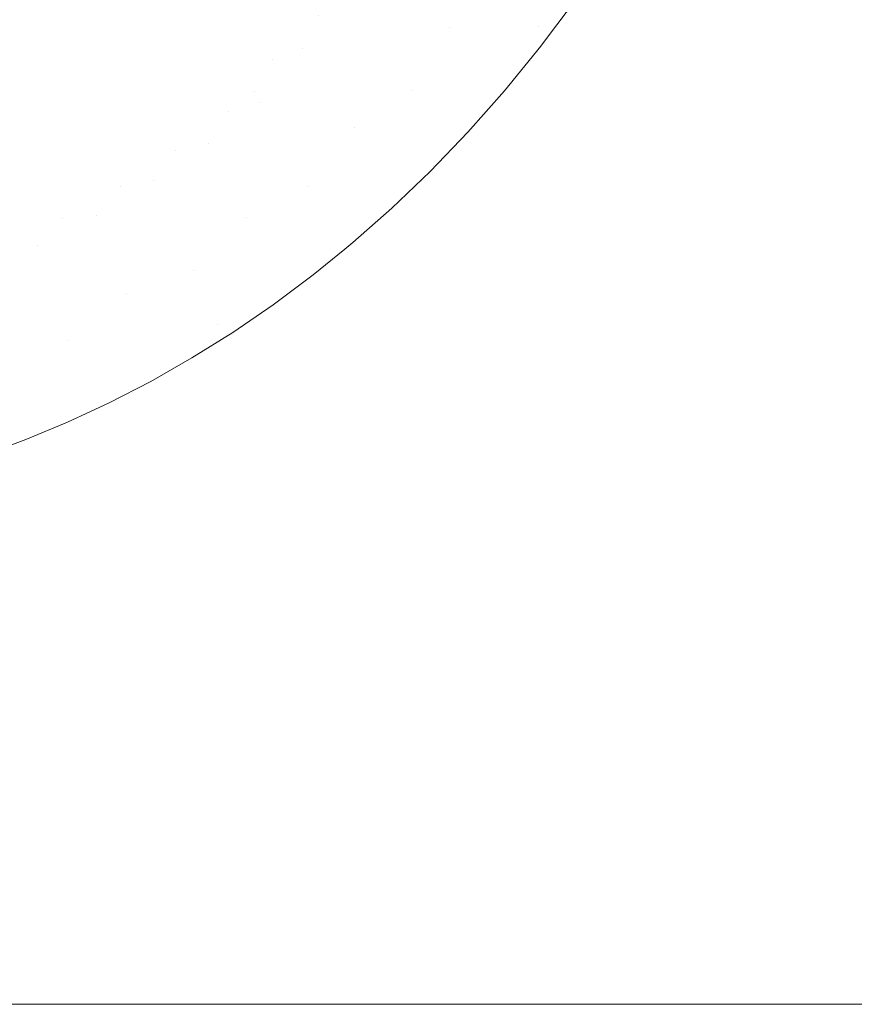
# Model space of a CAD drawing. Header units: centimetres. Extents: x -21.6 to 22.7, y 4.2 to 6.
# Tile 189 of 256: x 7.746 to 7.915, y 4.3 to 4.5. Entities that reach past the tile are written whole.
import ezdxf

# ---------------------------------------------------------------- set-up
doc = ezdxf.new("R2010")
doc.units = ezdxf.units.CM
doc.header["$LTSCALE"] = 2.54
doc.layers.add('Lucido design-1', color=7, linetype='Continuous')

# ---------------------------------------------------------------- blocks, each defined once
blk = doc.blocks.new('Gruppo-3-1')
at = {"color": 7, "linetype": 'Continuous', "lineweight": 9}
blk.add_3dface([(-21.50342, 5.90021, -2276.22217), (-21.50342, 4.30021, -2276.22217), (22.63035, 4.30021, -2276.22217), (22.63035, 5.90021, -2276.22217)], dxfattribs=at)
for points, invisible_edges in [([(22.63035, 5.90021, -2277.02217), (22.63035, 4.30021, -2277.02217), (7.68658, 4.4009, -2277.02217), (7.69526, 4.40179, -2277.02217)], 10), ([(22.63035, 5.90021, -2277.02217), (7.69526, 4.40179, -2277.02217), (7.70079, 4.40259, -2277.02217)], 9), ([(7.70079, 4.40259, -2277.02217), (7.70392, 4.40304, -2277.02217), (22.63035, 5.90021, -2277.02217)], 10), ([(22.63035, 5.90021, -2277.02217), (7.70392, 4.40304, -2277.02217), (7.71256, 4.40467, -2277.02217)], 9), ([(22.63035, 5.90021, -2277.02217), (7.71256, 4.40467, -2277.02217), (7.72118, 4.40666, -2277.02217)], 9), ([(22.63035, 5.90021, -2277.02217), (7.72118, 4.40666, -2277.02217), (7.72978, 4.40904, -2277.02217)], 9), ([(22.63035, 5.90021, -2277.02217), (7.72978, 4.40904, -2277.02217), (7.73835, 4.41179, -2277.02217)], 9), ([(22.63035, 5.90021, -2277.02217), (7.73835, 4.41179, -2277.02217), (7.74689, 4.41493, -2277.02217)], 9), ([(22.63035, 5.90021, -2277.02217), (7.74689, 4.41493, -2277.02217), (7.75539, 4.41846, -2277.02217)], 9), ([(22.63035, 5.90021, -2277.02217), (7.75539, 4.41846, -2277.02217), (7.76006, 4.42063, -2277.02217)], 9), ([(7.76006, 4.42063, -2277.02217), (7.76385, 4.4224, -2277.02217), (22.63035, 5.90021, -2277.02217)], 10), ([(22.63035, 5.90021, -2277.02217), (7.76385, 4.4224, -2277.02217), (7.77227, 4.42674, -2277.02217)], 9), ([(22.63035, 5.90021, -2277.02217), (7.77227, 4.42674, -2277.02217), (7.78063, 4.43151, -2277.02217)], 9), ([(22.63035, 5.90021, -2277.02217), (7.78063, 4.43151, -2277.02217), (7.78892, 4.4367, -2277.02217)], 9), ([(22.63035, 5.90021, -2277.02217), (7.78892, 4.4367, -2277.02217), (7.79714, 4.44232, -2277.02217)], 9), ([(22.63035, 5.90021, -2277.02217), (7.79714, 4.44232, -2277.02217), (7.80528, 4.4484, -2277.02217)], 9), ([(22.63035, 5.90021, -2277.02217), (7.80528, 4.4484, -2277.02217), (7.8117, 4.45362, -2277.02217)], 9), ([(7.8117, 4.45362, -2277.02217), (7.81332, 4.45493, -2277.02217), (22.63035, 5.90021, -2277.02217)], 10), ([(22.63035, 5.90021, -2277.02217), (7.81332, 4.45493, -2277.02217), (7.82124, 4.46193, -2277.02217)], 9), ([(22.63035, 5.90021, -2277.02217), (7.82124, 4.46193, -2277.02217), (7.82903, 4.4694, -2277.02217)], 9), ([(22.63035, 5.90021, -2277.02217), (7.82903, 4.4694, -2277.02217), (7.83667, 4.47735, -2277.02217)], 9), ([(7.83667, 4.47735, -2277.02217), (7.84414, 4.48579, -2277.02217), (22.63035, 5.90021, -2277.02217)], 10), ([(7.84414, 4.48579, -2277.02217), (7.85149, 4.49482, -2277.02217), (22.63035, 5.90021, -2277.02217)], 10), ([(22.63035, 5.90021, -2277.02217), (7.85149, 4.49482, -2277.02217), (7.85284, 4.49663, -2277.02217)], 9), ([(7.85284, 4.49663, -2277.02217), (7.85855, 4.50425, -2277.02217), (22.63035, 5.90021, -2277.02217)], 10), ([(7.85096, 4.49873, -2277.02212), (7.84906, 4.50084, -2277.02197), (7.86507, 4.52396, -2277.02197), (7.86715, 4.52209, -2277.02212)], 15), ([(7.85096, 4.49873, -2277.02212), (7.86715, 4.52209, -2277.02212), (7.86536, 4.51417, -2277.02217), (7.85855, 4.50425, -2277.02217)], 11), ([(7.82429, 4.50914, -2277.01643), (7.81545, 4.49934, -2277.01643), (7.8139, 4.50148, -2277.01538), (7.82264, 4.51117, -2277.01538)], 15), ([(7.83111, 4.5007, -2277.01981), (7.83968, 4.51128, -2277.01981), (7.84153, 4.50922, -2277.02043), (7.83287, 4.49853, -2277.02043)], 15), ([(7.82596, 4.50707, -2277.0174), (7.81703, 4.49717, -2277.0174), (7.81545, 4.49934, -2277.01643), (7.82429, 4.50914, -2277.01643)], 15), ([(7.83287, 4.49853, -2277.02043), (7.84153, 4.50922, -2277.02043), (7.84339, 4.50715, -2277.02096)], 11), ([(7.82765, 4.50497, -2277.01829), (7.81863, 4.49496, -2277.01829), (7.81703, 4.49717, -2277.0174), (7.82596, 4.50707, -2277.0174)], 15), ([(7.83287, 4.49853, -2277.02043), (7.84339, 4.50715, -2277.02096), (7.82521, 4.48589, -2277.02096)], 11), ([(7.84339, 4.50715, -2277.02096), (7.84527, 4.50506, -2277.02139), (7.82689, 4.48357, -2277.02139), (7.82521, 4.48589, -2277.02096)], 15), ([(7.77792, 4.50033, -2277.00103), (7.78263, 4.50414, -2277.00103), (7.78368, 4.5023, -2277.00273), (7.77893, 4.49846, -2277.00273)], 15), ([(7.7906, 4.50249, -2277.00597), (7.7859, 4.49845, -2277.00597), (7.78478, 4.5004, -2277.00438), (7.78944, 4.5044, -2277.00438)], 15), ([(7.79181, 4.50053, -2277.00751), (7.79642, 4.50473, -2277.00751), (7.7977, 4.50275, -2277.00899), (7.79304, 4.49851, -2277.00899)], 15), ([(7.80496, 4.50311, -2277.01176), (7.80035, 4.49866, -2277.01176), (7.79901, 4.50073, -2277.01041), (7.80357, 4.50513, -2277.01041)], 15), ([(7.82937, 4.50285, -2277.01909), (7.82025, 4.49273, -2277.01909), (7.81863, 4.49496, -2277.01829), (7.82765, 4.50497, -2277.01829)], 15), ([(7.82859, 4.48123, -2277.02173), (7.82689, 4.48357, -2277.02139), (7.84527, 4.50506, -2277.02139), (7.84716, 4.50295, -2277.02173)], 15), ([(7.85855, 4.50425, -2277.02217), (7.85284, 4.49663, -2277.02217), (7.85096, 4.49873, -2277.02212)], 10), ([(7.74662, 4.49891, -2276.98416), (7.74609, 4.50031, -2276.98217), (7.751, 4.50312, -2276.98217), (7.75156, 4.50175, -2276.98416)], 15), ([(7.75277, 4.49881, -2276.9881), (7.75216, 4.50031, -2276.98614), (7.75702, 4.50333, -2276.98614), (7.75768, 4.50185, -2276.9881)], 15), ([(7.75907, 4.49871, -2276.99195), (7.75836, 4.50031, -2276.99004), (7.76319, 4.50352, -2276.99004), (7.76394, 4.50194, -2276.99195)], 15), ([(7.76552, 4.4986, -2276.99569), (7.76472, 4.5003, -2276.99384), (7.76951, 4.50371, -2276.99384), (7.77036, 4.50204, -2276.99569)], 15), ([(7.77036, 4.50204, -2276.99569), (7.77123, 4.50031, -2276.99751), (7.76636, 4.49684, -2276.99751), (7.76552, 4.4986, -2276.99569)], 15), ([(7.77694, 4.50215, -2276.99929), (7.77214, 4.49852, -2276.99929), (7.77123, 4.50031, -2276.99751), (7.77598, 4.50391, -2276.99751)], 15), ([(7.77792, 4.50033, -2277.00103), (7.77308, 4.49666, -2277.00103), (7.77214, 4.49852, -2276.99929), (7.77694, 4.50215, -2276.99929)], 15), ([(7.77893, 4.49846, -2277.00273), (7.78368, 4.5023, -2277.00273), (7.78478, 4.5004, -2277.00438), (7.77998, 4.49653, -2277.00438)], 15), ([(7.79181, 4.50053, -2277.00751), (7.78705, 4.49644, -2277.00751), (7.7859, 4.49845, -2277.00597), (7.7906, 4.50249, -2277.00597)], 15), ([(7.79304, 4.49851, -2277.00899), (7.7977, 4.50275, -2277.00899), (7.79901, 4.50073, -2277.01041), (7.7943, 4.49644, -2277.01041)], 15), ([(7.80638, 4.50104, -2277.01304), (7.80172, 4.49655, -2277.01304), (7.80035, 4.49866, -2277.01176), (7.80496, 4.50311, -2277.01176)], 15), ([(7.80638, 4.50104, -2277.01304), (7.81238, 4.50358, -2277.01424), (7.80312, 4.49439, -2277.01424)], 11), ([(7.81238, 4.50358, -2277.01424), (7.8139, 4.50148, -2277.01538), (7.80454, 4.49219, -2277.01538), (7.80312, 4.49439, -2277.01424)], 15), ([(7.83111, 4.5007, -2277.01981), (7.82189, 4.49047, -2277.01981), (7.82025, 4.49273, -2277.01909), (7.82937, 4.50285, -2277.01909)], 15), ([(7.84716, 4.50295, -2277.02173), (7.84906, 4.50084, -2277.02197), (7.83029, 4.47889, -2277.02197), (7.82859, 4.48123, -2277.02173)], 15), ([(7.74061, 4.499, -2276.98016), (7.74558, 4.50164, -2276.98016), (7.74609, 4.50031, -2276.98217), (7.74109, 4.49765, -2276.98217)], 15), ([(7.74159, 4.49623, -2276.98416), (7.74109, 4.49765, -2276.98217), (7.74609, 4.50031, -2276.98217), (7.74662, 4.49891, -2276.98416)], 15), ([(7.75156, 4.50175, -2276.98416), (7.75216, 4.50031, -2276.98614), (7.74718, 4.49745, -2276.98614), (7.74662, 4.49891, -2276.98416)], 15), ([(7.74776, 4.49593, -2276.9881), (7.74718, 4.49745, -2276.98614), (7.75216, 4.50031, -2276.98614), (7.75277, 4.49881, -2276.9881)], 15), ([(7.75768, 4.50185, -2276.9881), (7.75836, 4.50031, -2276.99004), (7.75342, 4.49725, -2276.99004), (7.75277, 4.49881, -2276.9881)], 15), ([(7.75409, 4.49562, -2276.99195), (7.75342, 4.49725, -2276.99004), (7.75836, 4.50031, -2276.99004), (7.75907, 4.49871, -2276.99195)], 15), ([(7.76394, 4.50194, -2276.99195), (7.76472, 4.5003, -2276.99384), (7.75981, 4.49704, -2276.99384), (7.75907, 4.49871, -2276.99195)], 15), ([(7.76057, 4.49531, -2276.99569), (7.75981, 4.49704, -2276.99384), (7.76472, 4.5003, -2276.99384), (7.76552, 4.4986, -2276.99569)], 15), ([(7.76636, 4.49684, -2276.99751), (7.77123, 4.50031, -2276.99751), (7.77214, 4.49852, -2276.99929), (7.76723, 4.49502, -2276.99929)], 15), ([(7.77893, 4.49846, -2277.00273), (7.77405, 4.49475, -2277.00273), (7.77308, 4.49666, -2277.00103), (7.77792, 4.50033, -2277.00103)], 15), ([(7.77998, 4.49653, -2277.00438), (7.78478, 4.5004, -2277.00438), (7.7859, 4.49845, -2277.00597), (7.78106, 4.49454, -2277.00597)], 15), ([(7.79304, 4.49851, -2277.00899), (7.78824, 4.49439, -2277.00899), (7.78705, 4.49644, -2277.00751), (7.79181, 4.50053, -2277.00751)], 15), ([(7.7943, 4.49644, -2277.01041), (7.79901, 4.50073, -2277.01041), (7.80035, 4.49866, -2277.01176), (7.79559, 4.49433, -2277.01176)], 15), ([(7.80312, 4.49439, -2277.01424), (7.80172, 4.49655, -2277.01304), (7.80638, 4.50104, -2277.01304)], 11), ([(7.80599, 4.48995, -2277.01643), (7.80454, 4.49219, -2277.01538), (7.8139, 4.50148, -2277.01538), (7.81545, 4.49934, -2277.01643)], 15), ([(7.83287, 4.49853, -2277.02043), (7.82354, 4.48819, -2277.02043), (7.82189, 4.49047, -2277.01981), (7.83111, 4.5007, -2277.01981)], 15), ([(7.83199, 4.47654, -2277.02212), (7.83029, 4.47889, -2277.02197), (7.84906, 4.50084, -2277.02197), (7.85096, 4.49873, -2277.02212)], 15), ([(7.74662, 4.49891, -2276.98416), (7.74718, 4.49745, -2276.98614), (7.74211, 4.49476, -2276.98614), (7.74159, 4.49623, -2276.98416)], 15), ([(7.75277, 4.49881, -2276.9881), (7.75342, 4.49725, -2276.99004), (7.74837, 4.49435, -2276.99004), (7.74776, 4.49593, -2276.9881)], 15), ([(7.75907, 4.49871, -2276.99195), (7.75981, 4.49704, -2276.99384), (7.75479, 4.49393, -2276.99384), (7.75409, 4.49562, -2276.99195)], 15), ([(7.76552, 4.4986, -2276.99569), (7.76636, 4.49684, -2276.99751), (7.76137, 4.49352, -2276.99751), (7.76057, 4.49531, -2276.99569)], 15), ([(7.76723, 4.49502, -2276.99929), (7.77214, 4.49852, -2276.99929), (7.77308, 4.49666, -2277.00103), (7.76812, 4.49314, -2277.00103)], 15), ([(7.77998, 4.49653, -2277.00438), (7.77505, 4.49279, -2277.00438), (7.77405, 4.49475, -2277.00273), (7.77893, 4.49846, -2277.00273)], 15), ([(7.78106, 4.49454, -2277.00597), (7.7859, 4.49845, -2277.00597), (7.78705, 4.49644, -2277.00751), (7.78216, 4.49249, -2277.00751)], 15), ([(7.7943, 4.49644, -2277.01041), (7.78945, 4.49228, -2277.01041), (7.78824, 4.49439, -2277.00899), (7.79304, 4.49851, -2277.00899)], 15), ([(7.79559, 4.49433, -2277.01176), (7.80035, 4.49866, -2277.01176), (7.80172, 4.49655, -2277.01304), (7.79691, 4.49217, -2277.01304)], 15), ([(7.81545, 4.49934, -2277.01643), (7.81703, 4.49717, -2277.0174), (7.80747, 4.48768, -2277.0174), (7.80599, 4.48995, -2277.01643)], 15), ([(7.82521, 4.48589, -2277.02096), (7.82354, 4.48819, -2277.02043), (7.83287, 4.49853, -2277.02043)], 11), ([(7.84414, 4.48579, -2277.02217), (7.83667, 4.47735, -2277.02217), (7.83199, 4.47654, -2277.02212), (7.85096, 4.49873, -2277.02212)], 14), ([(7.85096, 4.49873, -2277.02212), (7.85149, 4.49482, -2277.02217), (7.84414, 4.48579, -2277.02217)], 9), ([(7.85096, 4.49873, -2277.02212), (7.85284, 4.49663, -2277.02217), (7.85149, 4.49482, -2277.02217)], 9), ([(7.74265, 4.49322, -2276.9881), (7.74211, 4.49476, -2276.98614), (7.74718, 4.49745, -2276.98614), (7.74776, 4.49593, -2276.9881)], 15), ([(7.749, 4.4927, -2276.99195), (7.74837, 4.49435, -2276.99004), (7.75342, 4.49725, -2276.99004), (7.75409, 4.49562, -2276.99195)], 15), ([(7.75551, 4.49218, -2276.99569), (7.75479, 4.49393, -2276.99384), (7.75981, 4.49704, -2276.99384), (7.76057, 4.49531, -2276.99569)], 15), ([(7.76723, 4.49502, -2276.99929), (7.76219, 4.49167, -2276.99929), (7.76137, 4.49352, -2276.99751), (7.76636, 4.49684, -2276.99751)], 15), ([(7.76812, 4.49314, -2277.00103), (7.77308, 4.49666, -2277.00103), (7.77405, 4.49475, -2277.00273), (7.76905, 4.49119, -2277.00273)], 15), ([(7.78106, 4.49454, -2277.00597), (7.77608, 4.49076, -2277.00597), (7.77505, 4.49279, -2277.00438), (7.77998, 4.49653, -2277.00438)], 15), ([(7.78216, 4.49249, -2277.00751), (7.78705, 4.49644, -2277.00751), (7.78824, 4.49439, -2277.00899), (7.7833, 4.49039, -2277.00899)], 15), ([(7.79559, 4.49433, -2277.01176), (7.79069, 4.49012, -2277.01176), (7.78945, 4.49228, -2277.01041), (7.7943, 4.49644, -2277.01041)], 15), ([(7.79691, 4.49217, -2277.01304), (7.80172, 4.49655, -2277.01304), (7.80312, 4.49439, -2277.01424)], 11), ([(7.80896, 4.48537, -2277.01829), (7.80747, 4.48768, -2277.0174), (7.81703, 4.49717, -2277.0174), (7.81863, 4.49496, -2277.01829)], 15), ([(7.74776, 4.49593, -2276.9881), (7.74837, 4.49435, -2276.99004), (7.74321, 4.49161, -2276.99004), (7.74265, 4.49322, -2276.9881)], 15), ([(7.7438, 4.48994, -2276.99195), (7.74321, 4.49161, -2276.99004), (7.74837, 4.49435, -2276.99004), (7.749, 4.4927, -2276.99195)], 15), ([(7.75409, 4.49562, -2276.99195), (7.75479, 4.49393, -2276.99384), (7.74965, 4.49098, -2276.99384), (7.749, 4.4927, -2276.99195)], 15), ([(7.76057, 4.49531, -2276.99569), (7.76137, 4.49352, -2276.99751), (7.75626, 4.49036, -2276.99751), (7.75551, 4.49218, -2276.99569)], 15), ([(7.76812, 4.49314, -2277.00103), (7.76304, 4.48976, -2277.00103), (7.76219, 4.49167, -2276.99929), (7.76723, 4.49502, -2276.99929)], 15), ([(7.76905, 4.49119, -2277.00273), (7.77405, 4.49475, -2277.00273), (7.77505, 4.49279, -2277.00438), (7.77, 4.48919, -2277.00438)], 15), ([(7.78216, 4.49249, -2277.00751), (7.77714, 4.48868, -2277.00751), (7.77608, 4.49076, -2277.00597), (7.78106, 4.49454, -2277.00597)], 15), ([(7.7833, 4.49039, -2277.00899), (7.78824, 4.49439, -2277.00899), (7.78945, 4.49228, -2277.01041), (7.78446, 4.48825, -2277.01041)], 15), ([(7.79691, 4.49217, -2277.01304), (7.79196, 4.48792, -2277.01304), (7.79069, 4.49012, -2277.01176), (7.79559, 4.49433, -2277.01176)], 15), ([(7.79691, 4.49217, -2277.01304), (7.80312, 4.49439, -2277.01424), (7.79326, 4.48567, -2277.01424)], 11), ([(7.80312, 4.49439, -2277.01424), (7.80454, 4.49219, -2277.01538), (7.79458, 4.48337, -2277.01538), (7.79326, 4.48567, -2277.01424)], 15), ([(7.81863, 4.49496, -2277.01829), (7.82025, 4.49273, -2277.01909), (7.81048, 4.48303, -2277.01909), (7.80896, 4.48537, -2277.01829)], 15), ([(7.749, 4.4927, -2276.99195), (7.74965, 4.49098, -2276.99384), (7.74441, 4.4882, -2276.99384), (7.7438, 4.48994, -2276.99195)], 15), ([(7.75033, 4.4892, -2276.99569), (7.74965, 4.49098, -2276.99384), (7.75479, 4.49393, -2276.99384), (7.75551, 4.49218, -2276.99569)], 15), ([(7.75551, 4.49218, -2276.99569), (7.75626, 4.49036, -2276.99751), (7.75104, 4.48736, -2276.99751), (7.75033, 4.4892, -2276.99569)], 15), ([(7.75703, 4.48848, -2276.99929), (7.75626, 4.49036, -2276.99751), (7.76137, 4.49352, -2276.99751), (7.76219, 4.49167, -2276.99929)], 15), ([(7.76905, 4.49119, -2277.00273), (7.76391, 4.48778, -2277.00273), (7.76304, 4.48976, -2277.00103), (7.76812, 4.49314, -2277.00103)], 15), ([(7.77, 4.48919, -2277.00438), (7.77505, 4.49279, -2277.00438), (7.77608, 4.49076, -2277.00597), (7.77098, 4.48713, -2277.00597)], 15), ([(7.7833, 4.49039, -2277.00899), (7.77822, 4.48654, -2277.00899), (7.77714, 4.48868, -2277.00751), (7.78216, 4.49249, -2277.00751)], 15), ([(7.78446, 4.48825, -2277.01041), (7.78945, 4.49228, -2277.01041), (7.79069, 4.49012, -2277.01176), (7.78565, 4.48605, -2277.01176)], 15), ([(7.79326, 4.48567, -2277.01424), (7.79196, 4.48792, -2277.01304), (7.79691, 4.49217, -2277.01304)], 11), ([(7.79592, 4.48104, -2277.01643), (7.79458, 4.48337, -2277.01538), (7.80454, 4.49219, -2277.01538), (7.80599, 4.48995, -2277.01643)], 15), ([(7.81048, 4.48303, -2277.01909), (7.82025, 4.49273, -2277.01909), (7.82189, 4.49047, -2277.01981), (7.81201, 4.48067, -2277.01981)], 15), ([(7.74505, 4.4864, -2276.99569), (7.74441, 4.4882, -2276.99384), (7.74965, 4.49098, -2276.99384), (7.75033, 4.4892, -2276.99569)], 15), ([(7.75176, 4.48545, -2276.99929), (7.75104, 4.48736, -2276.99751), (7.75626, 4.49036, -2276.99751), (7.75703, 4.48848, -2276.99929)], 15), ([(7.76219, 4.49167, -2276.99929), (7.76304, 4.48976, -2277.00103), (7.75783, 4.48654, -2277.00103), (7.75703, 4.48848, -2276.99929)], 15), ([(7.77, 4.48919, -2277.00438), (7.76482, 4.48575, -2277.00438), (7.76391, 4.48778, -2277.00273), (7.76905, 4.49119, -2277.00273)], 15), ([(7.77098, 4.48713, -2277.00597), (7.77608, 4.49076, -2277.00597), (7.77714, 4.48868, -2277.00751), (7.77198, 4.48501, -2277.00751)], 15), ([(7.78446, 4.48825, -2277.01041), (7.77933, 4.48435, -2277.01041), (7.77822, 4.48654, -2277.00899), (7.7833, 4.49039, -2277.00899)], 15), ([(7.78565, 4.48605, -2277.01176), (7.79069, 4.49012, -2277.01176), (7.79196, 4.48792, -2277.01304), (7.78687, 4.4838, -2277.01304)], 15), ([(7.81201, 4.48067, -2277.01981), (7.82189, 4.49047, -2277.01981), (7.82354, 4.48819, -2277.02043), (7.81356, 4.47828, -2277.02043)], 15), ([(7.75033, 4.4892, -2276.99569), (7.75104, 4.48736, -2276.99751), (7.74571, 4.48453, -2276.99751), (7.74505, 4.4864, -2276.99569)], 15), ([(7.75703, 4.48848, -2276.99929), (7.75783, 4.48654, -2277.00103), (7.75252, 4.48348, -2277.00103), (7.75176, 4.48545, -2276.99929)], 15), ([(7.75783, 4.48654, -2277.00103), (7.76304, 4.48976, -2277.00103), (7.76391, 4.48778, -2277.00273), (7.75866, 4.48453, -2277.00273)], 15), ([(7.77098, 4.48713, -2277.00597), (7.76574, 4.48365, -2277.00597), (7.76482, 4.48575, -2277.00438), (7.77, 4.48919, -2277.00438)], 15), ([(7.77198, 4.48501, -2277.00751), (7.77714, 4.48868, -2277.00751), (7.77822, 4.48654, -2277.00899), (7.77301, 4.48284, -2277.00899)], 15), ([(7.78565, 4.48605, -2277.01176), (7.78047, 4.48211, -2277.01176), (7.77933, 4.48435, -2277.01041), (7.78446, 4.48825, -2277.01041)], 15), ([(7.80599, 4.48995, -2277.01643), (7.80747, 4.48768, -2277.0174), (7.79729, 4.47867, -2277.0174), (7.79592, 4.48104, -2277.01643)], 15), ([(7.81356, 4.47828, -2277.02043), (7.82354, 4.48819, -2277.02043), (7.82521, 4.48589, -2277.02096)], 11), ([(7.74505, 4.4864, -2276.99569), (7.74571, 4.48453, -2276.99751), (7.74028, 4.48188, -2276.99751), (7.73967, 4.48377, -2276.99569)], 15), ([(7.74639, 4.4826, -2276.99929), (7.74571, 4.48453, -2276.99751), (7.75104, 4.48736, -2276.99751), (7.75176, 4.48545, -2276.99929)], 15), ([(7.75866, 4.48453, -2277.00273), (7.75329, 4.48145, -2277.00273), (7.75252, 4.48348, -2277.00103), (7.75783, 4.48654, -2277.00103)], 15), ([(7.75866, 4.48453, -2277.00273), (7.76391, 4.48778, -2277.00273), (7.76482, 4.48575, -2277.00438), (7.75951, 4.48246, -2277.00438)], 15), ([(7.77198, 4.48501, -2277.00751), (7.7667, 4.4815, -2277.00751), (7.76574, 4.48365, -2277.00597), (7.77098, 4.48713, -2277.00597)], 15), ([(7.77301, 4.48284, -2277.00899), (7.77822, 4.48654, -2277.00899), (7.77933, 4.48435, -2277.01041), (7.77407, 4.48061, -2277.01041)], 15), ([(7.78687, 4.4838, -2277.01304), (7.78163, 4.47982, -2277.01304), (7.78047, 4.48211, -2277.01176), (7.78565, 4.48605, -2277.01176)], 15), ([(7.78687, 4.4838, -2277.01304), (7.79196, 4.48792, -2277.01304), (7.79326, 4.48567, -2277.01424), (7.78811, 4.4815, -2277.01424)], 15), ([(7.79867, 4.47626, -2277.01829), (7.79729, 4.47867, -2277.0174), (7.80747, 4.48768, -2277.0174), (7.80896, 4.48537, -2277.01829)], 15), ([(7.74091, 4.47992, -2276.99929), (7.74028, 4.48188, -2276.99751), (7.74571, 4.48453, -2276.99751), (7.74639, 4.4826, -2276.99929)], 15), ([(7.75176, 4.48545, -2276.99929), (7.75252, 4.48348, -2277.00103), (7.74709, 4.4806, -2277.00103), (7.74639, 4.4826, -2276.99929)], 15), ([(7.75951, 4.48246, -2277.00438), (7.75409, 4.47935, -2277.00438), (7.75329, 4.48145, -2277.00273), (7.75866, 4.48453, -2277.00273)], 15), ([(7.75951, 4.48246, -2277.00438), (7.76482, 4.48575, -2277.00438), (7.76574, 4.48365, -2277.00597), (7.76039, 4.48034, -2277.00597)], 15), ([(7.77301, 4.48284, -2277.00899), (7.76768, 4.47929, -2277.00899), (7.7667, 4.4815, -2277.00751), (7.77198, 4.48501, -2277.00751)], 15), ([(7.77407, 4.48061, -2277.01041), (7.77933, 4.48435, -2277.01041), (7.78047, 4.48211, -2277.01176), (7.77515, 4.47833, -2277.01176)], 15), ([(7.78811, 4.4815, -2277.01424), (7.79326, 4.48567, -2277.01424), (7.79458, 4.48337, -2277.01538)], 11), ([(7.80896, 4.48537, -2277.01829), (7.81048, 4.48303, -2277.01909), (7.80007, 4.47383, -2277.01909), (7.79867, 4.47626, -2277.01829)], 15), ([(7.81356, 4.47828, -2277.02043), (7.82521, 4.48589, -2277.02096), (7.80437, 4.46636, -2277.02096)], 11), ([(7.82521, 4.48589, -2277.02096), (7.82689, 4.48357, -2277.02139), (7.80583, 4.46383, -2277.02139), (7.80437, 4.46636, -2277.02096)], 15), ([(7.74639, 4.4826, -2276.99929), (7.74709, 4.4806, -2277.00103), (7.74156, 4.4779, -2277.00103), (7.74091, 4.47992, -2276.99929)], 15), ([(7.74709, 4.4806, -2277.00103), (7.75252, 4.48348, -2277.00103), (7.75329, 4.48145, -2277.00273), (7.74782, 4.47854, -2277.00273)], 15), ([(7.76039, 4.48034, -2277.00597), (7.75492, 4.47719, -2277.00597), (7.75409, 4.47935, -2277.00438), (7.75951, 4.48246, -2277.00438)], 15), ([(7.76039, 4.48034, -2277.00597), (7.76574, 4.48365, -2277.00597), (7.7667, 4.4815, -2277.00751), (7.76129, 4.47815, -2277.00751)], 15), ([(7.77407, 4.48061, -2277.01041), (7.76868, 4.47703, -2277.01041), (7.76768, 4.47929, -2277.00899), (7.77301, 4.48284, -2277.00899)], 15), ([(7.77515, 4.47833, -2277.01176), (7.78047, 4.48211, -2277.01176), (7.78163, 4.47982, -2277.01304), (7.77626, 4.476, -2277.01304)], 15), ([(7.78811, 4.4815, -2277.01424), (7.78282, 4.47749, -2277.01424), (7.78163, 4.47982, -2277.01304), (7.78687, 4.4838, -2277.01304)], 15), ([(7.78811, 4.4815, -2277.01424), (7.79458, 4.48337, -2277.01538), (7.78403, 4.47511, -2277.01538)], 11), ([(7.78526, 4.47269, -2277.01643), (7.78403, 4.47511, -2277.01538), (7.79458, 4.48337, -2277.01538), (7.79592, 4.48104, -2277.01643)], 15), ([(7.81201, 4.48067, -2277.01981), (7.80149, 4.47136, -2277.01981), (7.80007, 4.47383, -2277.01909), (7.81048, 4.48303, -2277.01909)], 15), ([(7.8073, 4.46128, -2277.02173), (7.80583, 4.46383, -2277.02139), (7.82689, 4.48357, -2277.02139), (7.82859, 4.48123, -2277.02173)], 15), ([(7.74782, 4.47854, -2277.00273), (7.74224, 4.47581, -2277.00273), (7.74156, 4.4779, -2277.00103), (7.74709, 4.4806, -2277.00103)], 15), ([(7.74782, 4.47854, -2277.00273), (7.75329, 4.48145, -2277.00273), (7.75409, 4.47935, -2277.00438), (7.74857, 4.47641, -2277.00438)], 15), ([(7.76129, 4.47815, -2277.00751), (7.75576, 4.47498, -2277.00751), (7.75492, 4.47719, -2277.00597), (7.76039, 4.48034, -2277.00597)], 15), ([(7.76129, 4.47815, -2277.00751), (7.7667, 4.4815, -2277.00751), (7.76768, 4.47929, -2277.00899), (7.76221, 4.47591, -2277.00899)], 15), ([(7.77515, 4.47833, -2277.01176), (7.76971, 4.47471, -2277.01176), (7.76868, 4.47703, -2277.01041), (7.77407, 4.48061, -2277.01041)], 15), ([(7.78403, 4.47511, -2277.01538), (7.78282, 4.47749, -2277.01424), (7.78811, 4.4815, -2277.01424)], 11), ([(7.79592, 4.48104, -2277.01643), (7.79729, 4.47867, -2277.0174), (7.78651, 4.47023, -2277.0174), (7.78526, 4.47269, -2277.01643)], 15), ([(7.81356, 4.47828, -2277.02043), (7.80293, 4.46887, -2277.02043), (7.80149, 4.47136, -2277.01981), (7.81201, 4.48067, -2277.01981)], 15), ([(7.82859, 4.48123, -2277.02173), (7.83029, 4.47889, -2277.02197), (7.80877, 4.45873, -2277.02197), (7.8073, 4.46128, -2277.02173)], 15), ([(7.74857, 4.47641, -2277.00438), (7.74293, 4.47366, -2277.00438), (7.74224, 4.47581, -2277.00273), (7.74782, 4.47854, -2277.00273)], 15), ([(7.74857, 4.47641, -2277.00438), (7.75409, 4.47935, -2277.00438), (7.75492, 4.47719, -2277.00597), (7.74934, 4.47423, -2277.00597)], 15), ([(7.76221, 4.47591, -2277.00899), (7.75663, 4.4727, -2277.00899), (7.75576, 4.47498, -2277.00751), (7.76129, 4.47815, -2277.00751)], 15), ([(7.76221, 4.47591, -2277.00899), (7.76768, 4.47929, -2277.00899), (7.76868, 4.47703, -2277.01041), (7.76316, 4.47361, -2277.01041)], 15), ([(7.77626, 4.476, -2277.01304), (7.77076, 4.47235, -2277.01304), (7.76971, 4.47471, -2277.01176), (7.77515, 4.47833, -2277.01176)], 15), ([(7.77626, 4.476, -2277.01304), (7.78163, 4.47982, -2277.01304), (7.78282, 4.47749, -2277.01424), (7.77739, 4.47363, -2277.01424)], 15), ([(7.78777, 4.46773, -2277.01829), (7.78651, 4.47023, -2277.0174), (7.79729, 4.47867, -2277.0174), (7.79867, 4.47626, -2277.01829)], 15), ([(7.80437, 4.46636, -2277.02096), (7.80293, 4.46887, -2277.02043), (7.81356, 4.47828, -2277.02043)], 11), ([(7.81024, 4.45616, -2277.02212), (7.80877, 4.45873, -2277.02197), (7.83029, 4.47889, -2277.02197), (7.83199, 4.47654, -2277.02212)], 15), ([(7.74934, 4.47423, -2277.00597), (7.74365, 4.47145, -2277.00597), (7.74293, 4.47366, -2277.00438), (7.74857, 4.47641, -2277.00438)], 15), ([(7.74934, 4.47423, -2277.00597), (7.75492, 4.47719, -2277.00597), (7.75576, 4.47498, -2277.00751), (7.75013, 4.47198, -2277.00751)], 15), ([(7.76316, 4.47361, -2277.01041), (7.76868, 4.47703, -2277.01041), (7.76971, 4.47471, -2277.01176), (7.76413, 4.47126, -2277.01176)], 15), ([(7.77739, 4.47363, -2277.01424), (7.77183, 4.46993, -2277.01424), (7.77076, 4.47235, -2277.01304), (7.77626, 4.476, -2277.01304)], 15), ([(7.77739, 4.47363, -2277.01424), (7.78282, 4.47749, -2277.01424), (7.78403, 4.47511, -2277.01538)], 11), ([(7.79867, 4.47626, -2277.01829), (7.80007, 4.47383, -2277.01909), (7.78906, 4.4652, -2277.01909), (7.78777, 4.46773, -2277.01829)], 15), ([(7.81024, 4.45616, -2277.02212), (7.83199, 4.47654, -2277.02212), (7.82903, 4.4694, -2277.02217), (7.82124, 4.46193, -2277.02217)], 11), ([(7.83199, 4.47654, -2277.02212), (7.83667, 4.47735, -2277.02217), (7.82903, 4.4694, -2277.02217)], 9), ([(7.75013, 4.47198, -2277.00751), (7.74438, 4.46918, -2277.00751), (7.74365, 4.47145, -2277.00597), (7.74934, 4.47423, -2277.00597)], 15), ([(7.75013, 4.47198, -2277.00751), (7.75576, 4.47498, -2277.00751), (7.75663, 4.4727, -2277.00899), (7.75094, 4.46968, -2277.00899)], 15), ([(7.76316, 4.47361, -2277.01041), (7.75752, 4.47037, -2277.01041), (7.75663, 4.4727, -2277.00899), (7.76221, 4.47591, -2277.00899)], 15), ([(7.76413, 4.47126, -2277.01176), (7.76971, 4.47471, -2277.01176), (7.77076, 4.47235, -2277.01304), (7.76512, 4.46886, -2277.01304)], 15), ([(7.77739, 4.47363, -2277.01424), (7.78403, 4.47511, -2277.01538), (7.77292, 4.46747, -2277.01538)], 11), ([(7.77403, 4.46497, -2277.01643), (7.77292, 4.46747, -2277.01538), (7.78403, 4.47511, -2277.01538), (7.78526, 4.47269, -2277.01643)], 15), ([(7.75094, 4.46968, -2277.00899), (7.75663, 4.4727, -2277.00899), (7.75752, 4.47037, -2277.01041), (7.75177, 4.46732, -2277.01041)], 15), ([(7.76413, 4.47126, -2277.01176), (7.75843, 4.46799, -2277.01176), (7.75752, 4.47037, -2277.01041), (7.76316, 4.47361, -2277.01041)], 15), ([(7.76512, 4.46886, -2277.01304), (7.77076, 4.47235, -2277.01304), (7.77183, 4.46993, -2277.01424), (7.76613, 4.46641, -2277.01424)], 15), ([(7.77292, 4.46747, -2277.01538), (7.77183, 4.46993, -2277.01424), (7.77739, 4.47363, -2277.01424)], 11), ([(7.78526, 4.47269, -2277.01643), (7.78651, 4.47023, -2277.0174), (7.77515, 4.46242, -2277.0174), (7.77403, 4.46497, -2277.01643)], 15), ([(7.78906, 4.4652, -2277.01909), (7.80007, 4.47383, -2277.01909), (7.80149, 4.47136, -2277.01981), (7.79036, 4.46264, -2277.01981)], 15), ([(7.75094, 4.46968, -2277.00899), (7.74513, 4.46684, -2277.00899), (7.74438, 4.46918, -2277.00751), (7.75013, 4.47198, -2277.00751)], 15), ([(7.75177, 4.46732, -2277.01041), (7.75752, 4.47037, -2277.01041), (7.75843, 4.46799, -2277.01176), (7.75262, 4.4649, -2277.01176)], 15), ([(7.76512, 4.46886, -2277.01304), (7.75937, 4.46555, -2277.01304), (7.75843, 4.46799, -2277.01176), (7.76413, 4.47126, -2277.01176)], 15), ([(7.7763, 4.45984, -2277.01829), (7.77515, 4.46242, -2277.0174), (7.78651, 4.47023, -2277.0174), (7.78777, 4.46773, -2277.01829)], 15), ([(7.79036, 4.46264, -2277.01981), (7.80149, 4.47136, -2277.01981), (7.80293, 4.46887, -2277.02043), (7.79167, 4.46006, -2277.02043)], 15), ([(7.75177, 4.46732, -2277.01041), (7.74591, 4.46445, -2277.01041), (7.74513, 4.46684, -2277.00899), (7.75094, 4.46968, -2277.00899)], 15), ([(7.76613, 4.46641, -2277.01424), (7.76031, 4.46306, -2277.01424), (7.75937, 4.46555, -2277.01304), (7.76512, 4.46886, -2277.01304)], 15), ([(7.76613, 4.46641, -2277.01424), (7.77183, 4.46993, -2277.01424), (7.77292, 4.46747, -2277.01538)], 11), ([(7.79167, 4.46006, -2277.02043), (7.80293, 4.46887, -2277.02043), (7.80437, 4.46636, -2277.02096)], 11), ([(7.73923, 4.4642, -2277.00899), (7.74513, 4.46684, -2277.00899), (7.74591, 4.46445, -2277.01041), (7.73994, 4.46179, -2277.01041)], 15), ([(7.75262, 4.4649, -2277.01176), (7.7467, 4.46201, -2277.01176), (7.74591, 4.46445, -2277.01041), (7.75177, 4.46732, -2277.01041)], 15), ([(7.75262, 4.4649, -2277.01176), (7.75843, 4.46799, -2277.01176), (7.75937, 4.46555, -2277.01304), (7.75349, 4.46243, -2277.01304)], 15), ([(7.76128, 4.46053, -2277.01538), (7.76031, 4.46306, -2277.01424), (7.76613, 4.46641, -2277.01424)], 11), ([(7.76613, 4.46641, -2277.01424), (7.77292, 4.46747, -2277.01538), (7.76128, 4.46053, -2277.01538)], 11), ([(7.76227, 4.45795, -2277.01643), (7.76128, 4.46053, -2277.01538), (7.77292, 4.46747, -2277.01538), (7.77403, 4.46497, -2277.01643)], 15), ([(7.78777, 4.46773, -2277.01829), (7.78906, 4.4652, -2277.01909), (7.77746, 4.45723, -2277.01909), (7.7763, 4.45984, -2277.01829)], 15), ([(7.79167, 4.46006, -2277.02043), (7.80437, 4.46636, -2277.02096), (7.78101, 4.44921, -2277.02096)], 11), ([(7.80437, 4.46636, -2277.02096), (7.80583, 4.46383, -2277.02139), (7.78222, 4.44649, -2277.02139), (7.78101, 4.44921, -2277.02096)], 15), ([(7.73994, 4.46179, -2277.01041), (7.74591, 4.46445, -2277.01041), (7.7467, 4.46201, -2277.01176), (7.74067, 4.45931, -2277.01176)], 15), ([(7.75349, 4.46243, -2277.01304), (7.7475, 4.45951, -2277.01304), (7.7467, 4.46201, -2277.01176), (7.75262, 4.4649, -2277.01176)], 15), ([(7.75349, 4.46243, -2277.01304), (7.75937, 4.46555, -2277.01304), (7.76031, 4.46306, -2277.01424), (7.75438, 4.45991, -2277.01424)], 15), ([(7.77403, 4.46497, -2277.01643), (7.77515, 4.46242, -2277.0174), (7.76327, 4.45533, -2277.0174), (7.76227, 4.45795, -2277.01643)], 15), ([(7.79036, 4.46264, -2277.01981), (7.77863, 4.45458, -2277.01981), (7.77746, 4.45723, -2277.01909), (7.78906, 4.4652, -2277.01909)], 15), ([(7.74067, 4.45931, -2277.01176), (7.7467, 4.46201, -2277.01176), (7.7475, 4.45951, -2277.01304), (7.74141, 4.45678, -2277.01304)], 15), ([(7.75438, 4.45991, -2277.01424), (7.74833, 4.45695, -2277.01424), (7.7475, 4.45951, -2277.01304), (7.75349, 4.46243, -2277.01304)], 15), ([(7.75438, 4.45991, -2277.01424), (7.76031, 4.46306, -2277.01424), (7.76128, 4.46053, -2277.01538)], 11), ([(7.76428, 4.45267, -2277.01829), (7.76327, 4.45533, -2277.0174), (7.77515, 4.46242, -2277.0174), (7.7763, 4.45984, -2277.01829)], 15), ([(7.79167, 4.46006, -2277.02043), (7.77982, 4.45191, -2277.02043), (7.77863, 4.45458, -2277.01981), (7.79036, 4.46264, -2277.01981)], 15), ([(7.78343, 4.44376, -2277.02173), (7.78222, 4.44649, -2277.02139), (7.80583, 4.46383, -2277.02139), (7.8073, 4.46128, -2277.02173)], 15), ([(7.75438, 4.45991, -2277.01424), (7.76128, 4.46053, -2277.01538), (7.74917, 4.45436, -2277.01538)], 11), ([(7.75002, 4.45171, -2277.01643), (7.74917, 4.45436, -2277.01538), (7.76128, 4.46053, -2277.01538), (7.76227, 4.45795, -2277.01643)], 15), ([(7.78101, 4.44921, -2277.02096), (7.77982, 4.45191, -2277.02043), (7.79167, 4.46006, -2277.02043)], 11), ([(7.8073, 4.46128, -2277.02173), (7.80877, 4.45873, -2277.02197), (7.78464, 4.44102, -2277.02197), (7.78343, 4.44376, -2277.02173)], 15), ([(7.82124, 4.46193, -2277.02217), (7.81332, 4.45493, -2277.02217), (7.8117, 4.45362, -2277.02217), (7.81024, 4.45616, -2277.02212)], 12), ([(7.74141, 4.45678, -2277.01304), (7.7475, 4.45951, -2277.01304), (7.74833, 4.45695, -2277.01424), (7.74217, 4.4542, -2277.01424)], 15), ([(7.74917, 4.45436, -2277.01538), (7.74833, 4.45695, -2277.01424), (7.75438, 4.45991, -2277.01424)], 11), ([(7.7763, 4.45984, -2277.01829), (7.77746, 4.45723, -2277.01909), (7.76531, 4.44998, -2277.01909), (7.76428, 4.45267, -2277.01829)], 15), ([(7.78586, 4.43826, -2277.02212), (7.78464, 4.44102, -2277.02197), (7.80877, 4.45873, -2277.02197), (7.81024, 4.45616, -2277.02212)], 15), ([(7.74217, 4.4542, -2277.01424), (7.74833, 4.45695, -2277.01424), (7.74917, 4.45436, -2277.01538)], 11), ([(7.76227, 4.45795, -2277.01643), (7.76327, 4.45533, -2277.0174), (7.75089, 4.44902, -2277.0174), (7.75002, 4.45171, -2277.01643)], 15), ([(7.76531, 4.44998, -2277.01909), (7.77746, 4.45723, -2277.01909), (7.77863, 4.45458, -2277.01981), (7.76635, 4.44725, -2277.01981)], 15), ([(7.78586, 4.43826, -2277.02212), (7.81024, 4.45616, -2277.02212), (7.80528, 4.4484, -2277.02217), (7.79714, 4.44232, -2277.02217)], 11), ([(7.81024, 4.45616, -2277.02212), (7.8117, 4.45362, -2277.02217), (7.80528, 4.4484, -2277.02217)], 9), ([(7.74217, 4.4542, -2277.01424), (7.74917, 4.45436, -2277.01538), (7.73663, 4.44901, -2277.01538)], 11), ([(7.73735, 4.44631, -2277.01643), (7.73663, 4.44901, -2277.01538), (7.74917, 4.45436, -2277.01538), (7.75002, 4.45171, -2277.01643)], 15), ([(7.75177, 4.4463, -2277.01829), (7.75089, 4.44902, -2277.0174), (7.76327, 4.45533, -2277.0174), (7.76428, 4.45267, -2277.01829)], 15), ([(7.76635, 4.44725, -2277.01981), (7.77863, 4.45458, -2277.01981), (7.77982, 4.45191, -2277.02043), (7.7674, 4.4445, -2277.02043)], 15), ([(7.76428, 4.45267, -2277.01829), (7.76531, 4.44998, -2277.01909), (7.75266, 4.44353, -2277.01909), (7.75177, 4.4463, -2277.01829)], 15), ([(7.75002, 4.45171, -2277.01643), (7.75089, 4.44902, -2277.0174), (7.73808, 4.44356, -2277.0174), (7.73735, 4.44631, -2277.01643)], 15), ([(7.7674, 4.4445, -2277.02043), (7.77982, 4.45191, -2277.02043), (7.78101, 4.44921, -2277.02096)], 11), ([(7.73882, 4.44078, -2277.01829), (7.73808, 4.44356, -2277.0174), (7.75089, 4.44902, -2277.0174), (7.75177, 4.4463, -2277.01829)], 15), ([(7.76635, 4.44725, -2277.01981), (7.75357, 4.44074, -2277.01981), (7.75266, 4.44353, -2277.01909), (7.76531, 4.44998, -2277.01909)], 15), ([(7.7674, 4.4445, -2277.02043), (7.78101, 4.44921, -2277.02096), (7.7554, 4.43506, -2277.02096)], 11), ([(7.78101, 4.44921, -2277.02096), (7.78222, 4.44649, -2277.02139), (7.75633, 4.43219, -2277.02139), (7.7554, 4.43506, -2277.02096)], 15), ([(7.75177, 4.4463, -2277.01829), (7.75266, 4.44353, -2277.01909), (7.73957, 4.43795, -2277.01909), (7.73882, 4.44078, -2277.01829)], 15), ([(7.7674, 4.4445, -2277.02043), (7.75448, 4.43791, -2277.02043), (7.75357, 4.44074, -2277.01981), (7.76635, 4.44725, -2277.01981)], 15), ([(7.75726, 4.42931, -2277.02173), (7.75633, 4.43219, -2277.02139), (7.78222, 4.44649, -2277.02139), (7.78343, 4.44376, -2277.02173)], 15), ([(7.7554, 4.43506, -2277.02096), (7.75448, 4.43791, -2277.02043), (7.7674, 4.4445, -2277.02043)], 11), ([(7.73957, 4.43795, -2277.01909), (7.75266, 4.44353, -2277.01909), (7.75357, 4.44074, -2277.01981), (7.74033, 4.4351, -2277.01981)], 15), ([(7.78343, 4.44376, -2277.02173), (7.78464, 4.44102, -2277.02197), (7.7582, 4.42641, -2277.02197), (7.75726, 4.42931, -2277.02173)], 15), ([(7.79714, 4.44232, -2277.02217), (7.78892, 4.4367, -2277.02217), (7.78586, 4.43826, -2277.02212)], 10), ([(7.74033, 4.4351, -2277.01981), (7.75357, 4.44074, -2277.01981), (7.75448, 4.43791, -2277.02043), (7.7411, 4.43221, -2277.02043)], 15), ([(7.75914, 4.4235, -2277.02212), (7.7582, 4.42641, -2277.02197), (7.78464, 4.44102, -2277.02197), (7.78586, 4.43826, -2277.02212)], 15), ([(7.75914, 4.4235, -2277.02212), (7.78586, 4.43826, -2277.02212), (7.78063, 4.43151, -2277.02217), (7.77227, 4.42674, -2277.02217)], 11), ([(7.78586, 4.43826, -2277.02212), (7.78892, 4.4367, -2277.02217), (7.78063, 4.43151, -2277.02217)], 9), ([(7.7411, 4.43221, -2277.02043), (7.75448, 4.43791, -2277.02043), (7.7554, 4.43506, -2277.02096)], 11), ([(7.7411, 4.43221, -2277.02043), (7.7554, 4.43506, -2277.02096), (7.72795, 4.4245, -2277.02096)], 11), ([(7.7554, 4.43506, -2277.02096), (7.75633, 4.43219, -2277.02139), (7.72858, 4.42151, -2277.02139), (7.72795, 4.4245, -2277.02096)], 15), ([(7.72921, 4.41851, -2277.02173), (7.72858, 4.42151, -2277.02139), (7.75633, 4.43219, -2277.02139), (7.75726, 4.42931, -2277.02173)], 15), ([(7.75726, 4.42931, -2277.02173), (7.7582, 4.42641, -2277.02197), (7.72985, 4.41549, -2277.02197), (7.72921, 4.41851, -2277.02173)], 15), ([(7.73049, 4.41247, -2277.02212), (7.72985, 4.41549, -2277.02197), (7.7582, 4.42641, -2277.02197), (7.75914, 4.4235, -2277.02212)], 15), ([(7.77227, 4.42674, -2277.02217), (7.76385, 4.4224, -2277.02217), (7.76006, 4.42063, -2277.02217), (7.75914, 4.4235, -2277.02212)], 12), ([(7.73049, 4.41247, -2277.02212), (7.75914, 4.4235, -2277.02212), (7.74689, 4.41493, -2277.02217), (7.73835, 4.41179, -2277.02217)], 11), ([(7.75914, 4.4235, -2277.02212), (7.75539, 4.41846, -2277.02217), (7.74689, 4.41493, -2277.02217)], 9), ([(7.75914, 4.4235, -2277.02212), (7.76006, 4.42063, -2277.02217), (7.75539, 4.41846, -2277.02217)], 9), ([(-6.54282, 4.40021, -2277.02217), (7.66975, 4.40021, -2277.02217), (22.63035, 4.30021, -2277.02217), (-21.50342, 4.30021, -2277.02217)], 10), ([(22.63035, 4.30021, -2277.02217), (7.66975, 4.40021, -2277.02217), (7.67788, 4.40037, -2277.02217)], 9), ([(7.67788, 4.40037, -2277.02217), (7.68658, 4.4009, -2277.02217), (22.63035, 4.30021, -2277.02217)], 10), ([(22.63035, 4.29704, -2276.22224), (22.63035, 4.30021, -2276.22217), (-21.50342, 4.30021, -2276.22217), (-21.50342, 4.29704, -2276.22224)], 8), ([(-21.50342, 4.29704, -2277.0221), (-21.50342, 4.30021, -2277.02217), (22.63035, 4.30021, -2277.02217), (22.63035, 4.29704, -2277.0221)], 8)]:
    blk.add_3dface(points, dxfattribs=dict(at, invisible_edges=invisible_edges))
blk = doc.blocks.new('Gruppo-4-1')
at = {"color": 7}
blk.add_blockref('Gruppo-3-1', (0, 0), dxfattribs=at)

msp = doc.modelspace()

# ---------------------------------------------------------------- block references
at = {"layer": 'Lucido design-1', "color": 7}
msp.add_blockref('Gruppo-4-1', (0, 0), dxfattribs=at)

doc.saveas('drawing.dxf')
